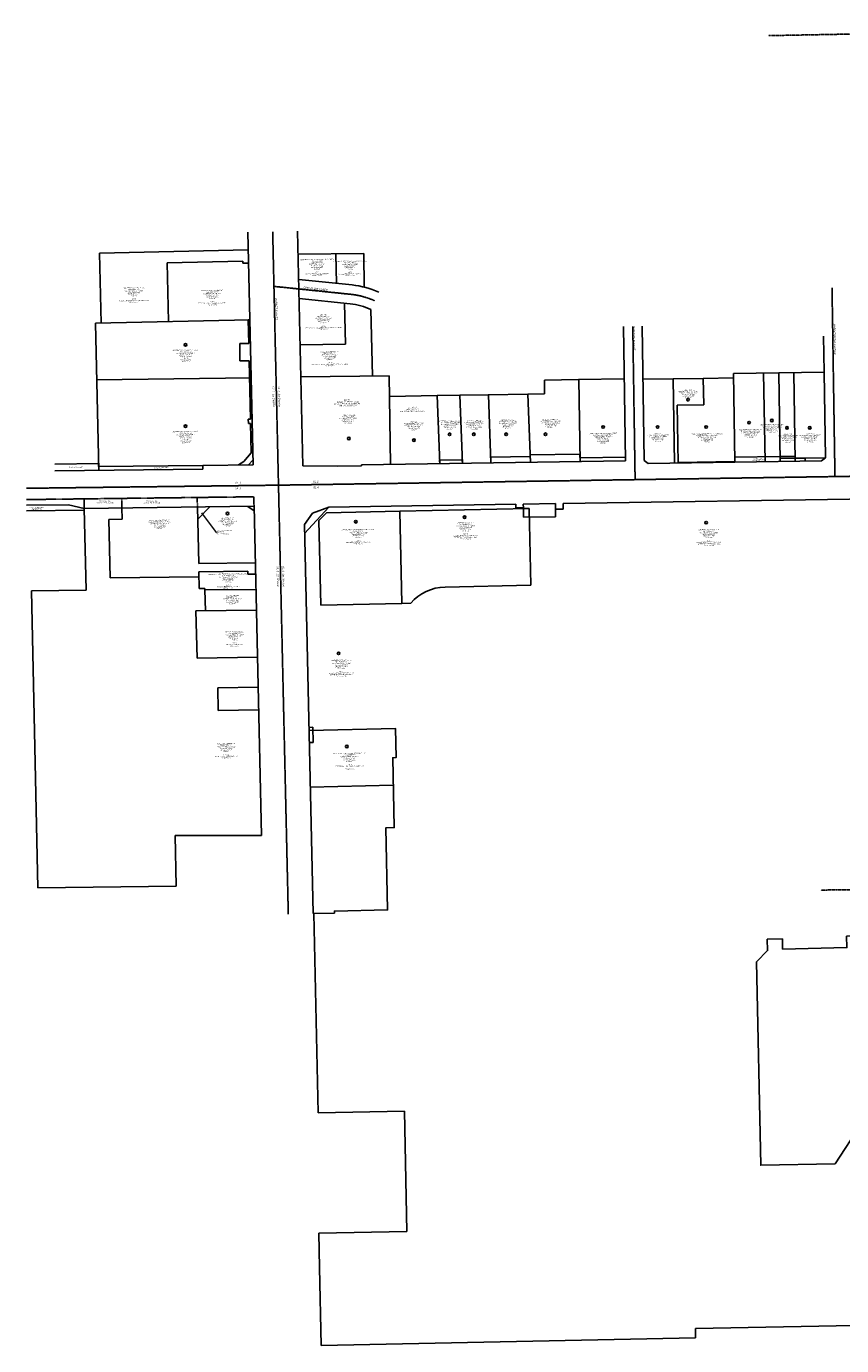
# Model space of a CAD drawing. Header units: feet. Extents: x 2474992 to 2485969, y 497486 to 501476.
# Tile 1 of 10: x 2474992 to 2477151, y 497760 to 501251. Entities that reach past the tile are written whole.
import ezdxf

# ---------------------------------------------------------------- set-up
doc = ezdxf.new("R2010")
doc.units = ezdxf.units.FT
doc.header["$MEASUREMENT"] = 0
for name, pattern in [('CL', [2, 0.3, -0.15, 1.4, -0.15]), ('OhDOT_USTN2', [0.11, 0.069, -0.041]), ('OhDOT_USTN3', [0.22, 0.165, -0.055])]:
    doc.linetypes.add(name, pattern=pattern)
for name, color, linetype in [('DV_X_Lot_Line', 2, 'OhDOT_USTN3'), ('DV_X_Property_Line', 7, 'Continuous'), ('DV_X_Section_VMS_Line', 6, 'OhDOT_USTN2'), ('DV_X_Text', 7, 'Continuous'), ('RD_X_Text', 7, 'Continuous'), ('RW_P_Esmt_TMP', 203, 'esmtmppr'), ('RW_P_Fee_RW', 203, 'rowpr'), ('RW_X_CL', 6, 'CL'), ('RW_X_Esmt_SL', 6, 'esmtslex'), ('RW_X_Esmt_SW', 6, 'esmtswex'), ('RW_X_Esmt_U', 6, 'esmtuex'), ('RW_X_Fee_RW', 6, 'rowex'), ('RW_X_Text', 7, 'Continuous')]:
    doc.layers.add(name, color=color, linetype=linetype)
doc.styles.add('P_Slanted-Normal LS 0.50', font='calibrii.ttf', dxfattribs={"height": 0.14})
doc.styles.add('Slanted-Normal LS 0.50', font='ariali.ttf', dxfattribs={"height": 0.14})
doc.styles.add('Standard-Linetype-Ex', font='font30.shx')
doc.styles.add('Standard-Linetype-Pr', font='font31.shx')
doc.styles.add('Style-Calibri IF', font='calibrii.ttf')
doc.styles.add('~P_Label - LeftCenter_0', font='calibrii.ttf')
doc.linetypes.add('esmtmppr', pattern='A,1,-0.2,["TMP",Standard-Linetype-Pr,S=0.14,R=0,X=-0.1,Y=-0.05],-0.375', length=1.575)
doc.linetypes.add('esmtslex', pattern='A,0.2,-0.1,0.2,-0.1,0.2,-0.1,0.2,-0.1,["Ex SL",Standard-Linetype-Ex,S=0.14,R=0,X=0,Y=-0.05],-0.625', length=1.825)
doc.linetypes.add('esmtswex', pattern='A,0.2,-0.1,0.2,-0.1,0.2,-0.1,0.2,-0.1,["Ex SW",Standard-Linetype-Ex,S=0.14,R=0,X=0,Y=-0.05],-0.65', length=1.85)
doc.linetypes.add('esmtuex', pattern='A,0.2,-0.1,0.2,-0.1,0.2,-0.1,0.2,-0.1,["Ex U",Standard-Linetype-Ex,S=0.14,R=0,X=0,Y=-0.05],-0.525', length=1.725)
doc.linetypes.add('rowex', pattern='A,0.2,-0.1,0.2,-0.1,0.2,-0.1,0.2,-0.1,["Ex R/W",Standard-Linetype-Ex,S=0.14,R=0,X=0,Y=-0.05],-0.8', length=2)
doc.linetypes.add('rowpr', pattern='A,1,-0.2,["R/W",Standard-Linetype-Pr,S=0.14,R=0,X=-0.1,Y=-0.05],-0.375', length=1.575)
doc.dimstyles.new('_Lbl_Leader_Line', dxfattribs={"dimtxt": 0.14, "dimasz": 0.349999, "dimexe": 0.07, "dimexo": 0.07, "dimgap": 0.07, "dimtad": 1, "dimdec": 0, "dimzin": 11, "dimdsep": 46, "dimtxsty": '~P_Label - LeftCenter_0', "dimcen": 0, "dimse1": 1, "dimse2": 1, "dimclrd": 7, "dimclre": 7, "dimaunit": 1, "dimadec": 4, "dimazin": 2, "dimtfac": 1, "dimtdec": 0, "dimtofl": 0, "dimtmove": 1, "dimatfit": 1, "dimldrblk": 'NONE', "dimfxl": 1, "dimtolj": 1, "dimtzin": 11, "dimlwd": 0, "dimlwe": 0, "dimarcsym": 0})

# ---------------------------------------------------------------- blocks, each defined once
blk = doc.blocks.new('*U813')
at = {"layer": 'DV_X_Text', "color": 7, "linetype": 'Continuous'}
blk.add_circle((0, 0), 3.46, dxfattribs=at)
at = {"layer": 'DV_X_Text', "color": 7, "linetype": 'Continuous', "insert": (0, 0), "char_height": 2.8, "attachment_point": 5, "rotation": 0.7204, "line_spacing_factor": 0.9, "style": 'Slanted-Normal LS 0.50'}
blk.add_mtext('1', dxfattribs=at)
blk = doc.blocks.new('*U814')
at = {"layer": 'DV_X_Text', "color": 7, "linetype": 'Continuous'}
blk.add_circle((0, 0), 3.46, dxfattribs=at)
at = {"layer": 'DV_X_Text', "color": 7, "linetype": 'Continuous', "insert": (0, 0), "char_height": 2.8, "attachment_point": 5, "rotation": 0.7204, "line_spacing_factor": 0.9, "style": 'Slanted-Normal LS 0.50'}
blk.add_mtext('2', dxfattribs=at)
blk = doc.blocks.new('*U815')
at = {"layer": 'DV_X_Text', "color": 7, "linetype": 'Continuous'}
blk.add_circle((0, 0), 3.46, dxfattribs=at)
at = {"layer": 'DV_X_Text', "color": 7, "linetype": 'Continuous', "insert": (0, 0), "char_height": 2.8, "attachment_point": 5, "rotation": 0.7204, "line_spacing_factor": 0.9, "style": 'Slanted-Normal LS 0.50'}
blk.add_mtext('3', dxfattribs=at)
blk = doc.blocks.new('*U816')
at = {"layer": 'DV_X_Text', "color": 7, "linetype": 'Continuous'}
blk.add_circle((0, 0), 3.46, dxfattribs=at)
at = {"layer": 'DV_X_Text', "color": 7, "linetype": 'Continuous', "insert": (0, 0), "char_height": 2.8, "attachment_point": 5, "rotation": 0.7204, "line_spacing_factor": 0.9, "style": 'Slanted-Normal LS 0.50'}
blk.add_mtext('4', dxfattribs=at)
blk = doc.blocks.new('*U817')
at = {"layer": 'DV_X_Text', "color": 7, "linetype": 'Continuous'}
blk.add_circle((0, 0), 3.46, dxfattribs=at)
at = {"layer": 'DV_X_Text', "color": 7, "linetype": 'Continuous', "insert": (0, 0), "char_height": 2.8, "attachment_point": 5, "rotation": 0.7204, "line_spacing_factor": 0.9, "style": 'Slanted-Normal LS 0.50'}
blk.add_mtext('5', dxfattribs=at)
blk = doc.blocks.new('*U818')
at = {"layer": 'DV_X_Text', "color": 7, "linetype": 'Continuous'}
blk.add_circle((0, 0), 3.46, dxfattribs=at)
at = {"layer": 'DV_X_Text', "color": 7, "linetype": 'Continuous', "insert": (0, 0), "char_height": 2.8, "attachment_point": 5, "rotation": 0.7204, "line_spacing_factor": 0.9, "style": 'Slanted-Normal LS 0.50'}
blk.add_mtext('6', dxfattribs=at)
blk = doc.blocks.new('*U819')
at = {"layer": 'DV_X_Text', "color": 7, "linetype": 'Continuous'}
blk.add_circle((0, 0), 3.46, dxfattribs=at)
at = {"layer": 'DV_X_Text', "color": 7, "linetype": 'Continuous', "insert": (0, 0), "char_height": 2.8, "attachment_point": 5, "rotation": 0.7204, "line_spacing_factor": 0.9, "style": 'Slanted-Normal LS 0.50'}
blk.add_mtext('7', dxfattribs=at)
blk = doc.blocks.new('*U820')
at = {"layer": 'DV_X_Text', "color": 7, "linetype": 'Continuous'}
blk.add_circle((0, 0), 3.46, dxfattribs=at)
at = {"layer": 'DV_X_Text', "color": 7, "linetype": 'Continuous', "insert": (0, 0), "char_height": 2.8, "attachment_point": 5, "rotation": 0.7204, "line_spacing_factor": 0.9, "style": 'Slanted-Normal LS 0.50'}
blk.add_mtext('8', dxfattribs=at)
blk = doc.blocks.new('*U821')
at = {"layer": 'DV_X_Text', "color": 7, "linetype": 'Continuous'}
blk.add_circle((0, 0), 3.46, dxfattribs=at)
at = {"layer": 'DV_X_Text', "color": 7, "linetype": 'Continuous', "insert": (0, 0), "char_height": 2.8, "attachment_point": 5, "rotation": 0.7204, "line_spacing_factor": 0.9, "style": 'Slanted-Normal LS 0.50'}
blk.add_mtext('9', dxfattribs=at)
blk = doc.blocks.new('*U822')
at = {"layer": 'DV_X_Text', "color": 7, "linetype": 'Continuous'}
blk.add_circle((0, 0), 3.46, dxfattribs=at)
at = {"layer": 'DV_X_Text', "color": 7, "linetype": 'Continuous', "insert": (0, 0), "char_height": 2.8, "attachment_point": 5, "rotation": 0.7204, "line_spacing_factor": 0.9, "style": 'Slanted-Normal LS 0.50'}
blk.add_mtext('10', dxfattribs=at)
blk = doc.blocks.new('*U823')
at = {"layer": 'DV_X_Text', "color": 7, "linetype": 'Continuous'}
blk.add_circle((0, 0), 3.46, dxfattribs=at)
at = {"layer": 'DV_X_Text', "color": 7, "linetype": 'Continuous', "insert": (0, 0), "char_height": 2.8, "attachment_point": 5, "rotation": 0.7204, "line_spacing_factor": 0.9, "style": 'Slanted-Normal LS 0.50'}
blk.add_mtext('11', dxfattribs=at)
blk = doc.blocks.new('*U824')
at = {"layer": 'DV_X_Text', "color": 7, "linetype": 'Continuous'}
blk.add_circle((0, 0), 3.46, dxfattribs=at)
at = {"layer": 'DV_X_Text', "color": 7, "linetype": 'Continuous', "insert": (0, 0), "char_height": 2.8, "attachment_point": 5, "rotation": 0.7204, "line_spacing_factor": 0.9, "style": 'Slanted-Normal LS 0.50'}
blk.add_mtext('13', dxfattribs=at)
blk = doc.blocks.new('*U825')
at = {"layer": 'DV_X_Text', "color": 7, "linetype": 'Continuous'}
blk.add_circle((0, 0), 3.46, dxfattribs=at)
at = {"layer": 'DV_X_Text', "color": 7, "linetype": 'Continuous', "insert": (0, 0), "char_height": 2.8, "attachment_point": 5, "rotation": 0.7204, "line_spacing_factor": 0.9, "style": 'Slanted-Normal LS 0.50'}
blk.add_mtext('14', dxfattribs=at)
blk = doc.blocks.new('*U826')
at = {"layer": 'DV_X_Text', "color": 7, "linetype": 'Continuous'}
blk.add_circle((0, 0), 3.46, dxfattribs=at)
at = {"layer": 'DV_X_Text', "color": 7, "linetype": 'Continuous', "insert": (0, 0), "char_height": 2.8, "attachment_point": 5, "rotation": 0.7204, "line_spacing_factor": 0.9, "style": 'Slanted-Normal LS 0.50'}
blk.add_mtext('12', dxfattribs=at)
blk = doc.blocks.new('*U827')
at = {"layer": 'DV_X_Text', "color": 7, "linetype": 'Continuous'}
blk.add_circle((0, 0), 3.46, dxfattribs=at)
at = {"layer": 'DV_X_Text', "color": 7, "linetype": 'Continuous', "insert": (0, 0), "char_height": 2.8, "attachment_point": 5, "rotation": 0.7204, "line_spacing_factor": 0.9, "style": 'Slanted-Normal LS 0.50'}
blk.add_mtext('15', dxfattribs=at)
blk = doc.blocks.new('*U828')
at = {"layer": 'DV_X_Text', "color": 7, "linetype": 'Continuous'}
blk.add_circle((0, 0), 3.46, dxfattribs=at)
at = {"layer": 'DV_X_Text', "color": 7, "linetype": 'Continuous', "insert": (0, 0), "char_height": 2.8, "attachment_point": 5, "rotation": 0.7204, "line_spacing_factor": 0.9, "style": 'Slanted-Normal LS 0.50'}
blk.add_mtext('16', dxfattribs=at)
blk = doc.blocks.new('*U900')
at = {"layer": 'DV_X_Text', "color": 7, "linetype": 'Continuous'}
blk.add_circle((0, 0), 3.46, dxfattribs=at)
at = {"layer": 'DV_X_Text', "color": 7, "linetype": 'Continuous', "insert": (0, 0), "char_height": 2.8, "attachment_point": 5, "rotation": 0.7204, "line_spacing_factor": 0.9, "style": 'Slanted-Normal LS 0.50'}
blk.add_mtext('87', dxfattribs=at)
blk = doc.blocks.new('_None')

msp = doc.modelspace()

# ---------------------------------------------------------------- linework, layer by layer
at = {"layer": 'DV_X_Lot_Line'}
for p, q in [((2475594.3, 500006.4), (2474992.3, 499999)), ((2475144.6, 500000.9), (2475144.9, 499975.8)), ((2475244.6, 500002.1), (2475245, 499977)), ((2475444.4, 500004.5), (2475444.9, 499979.5)), ((2475594.3, 500006.4), (2475594.8, 499981.3))]:
    msp.add_line(p, q, dxfattribs=at)
at = {"layer": 'DV_X_Property_Line'}
for p, q in [((2475185.9, 500651), (2475579.3, 500659.9)), ((2475190.1, 500466.1), (2475185.9, 500651)), ((2475365, 500625.1), (2475565, 500629.6)), ((2475368.6, 500470.1), (2475365, 500625.1)), ((2475565, 500629.6), (2475565.1, 500624.6)), ((2475565.1, 500624.6), (2475580.1, 500624.9)), ((2475711.6, 500648.6), (2475885.3, 500650)), ((2475811.6, 500649.4), (2475813.4, 500571.2)), ((2475886.5, 500561.2), (2475885.3, 500650)), ((2475837.1, 500410.3), (2475834.5, 500518.8)), ((2475908.5, 500326.2), (2475904.3, 500502.3)), ((2475174.7, 500465.7), (2475583.5, 500474.9)), ((2475183.6, 500076.3), (2475174.7, 500465.7)), ((2475717.1, 500408.7), (2475837.1, 500410.3)), ((2476864.1, 500332.8), (2477104.1, 500336.5)), ((2475178.1, 500316.3), (2475587.1, 500321.3)), ((2475719, 500323.8), (2475952.5, 500326.7)), ((2475952.5, 500326.7), (2475956.3, 500091.7)), ((2476454.3, 500316.5), (2476363.5, 500315.1)), ((2476363.5, 500315.1), (2476364, 500278.4)), ((2476454.3, 500316.5), (2476574.7, 500318.3)), ((2476458, 500099.5), (2476454.7, 500316.5)), ((2476624.7, 500317.3), (2476704.3, 500318.3)), ((2476704.3, 500318.3), (2476784.3, 500319.4)), ((2476704.3, 500318.3), (2476707.8, 500095.3)), ((2476784.3, 500319.5), (2476864.3, 500320.8)), ((2476785.4, 500249.6), (2476784.3, 500319.5)), ((2476867.8, 500097.8), (2476864.1, 500332.8)), ((2476947.7, 500099), (2476944.1, 500334)), ((2476987.7, 500099.7), (2476984.1, 500334.6)), ((2477027.7, 500100.3), (2477024.1, 500335.3)), ((2475953.4, 500272.2), (2476080.1, 500274.1)), ((2476079.6, 500274.1), (2476086.5, 500093.7)), ((2476079.9, 500274.1), (2476139.9, 500275.1)), ((2476139.5, 500275), (2476146.5, 500094.7)), ((2476214.9, 500276.2), (2476139.9, 500275.1)), ((2476214.9, 500276.2), (2476319.9, 500277.8)), ((2476222.2, 500095.8), (2476215.2, 500276.2)), ((2476364, 500278.4), (2476319.9, 500277.8)), ((2476326.8, 500097.5), (2476319.9, 500277.8)), ((2476715.4, 500248.5), (2476785.4, 500249.6)), ((2476717.8, 500095.5), (2476715.4, 500248.5)), ((2475149.9, 499759.4), (2475144.9, 499975.8)), ((2475245.6, 499947.1), (2475245, 499977)), ((2475444.9, 499979.5), (2475448.2, 499829.6)), ((2475786.3, 499964.3), (2475766.7, 499943.9)), ((2475981.2, 499968.4), (2475786.3, 499964.3)), ((2475981.2, 499968.4), (2476323.2, 499975.5)), ((2475986.3, 499724.3), (2475981.2, 499968.4)), ((2476323.2, 499975.5), (2476327.5, 499772.1)), ((2475210.6, 499946.7), (2475245.6, 499947.1)), ((2475214, 499791.7), (2475210.6, 499946.7)), ((2475766.7, 499943.9), (2475771.4, 499719.8)), ((2475448.2, 499829.6), (2475598.2, 499831.4)), ((2475449, 499794.6), (2475214, 499791.7)), ((2475578.7, 499809.2), (2475448.7, 499807.6)), ((2475448.7, 499807.6), (2475449.6, 499763.8)), ((2475578.8, 499801.2), (2475578.7, 499809.2)), ((2475598.8, 499801.4), (2475578.8, 499801.2)), ((2475006, 499757.4), (2475149.9, 499759.4)), ((2475022.7, 498971.3), (2475006, 499757.4)), ((2475464.8, 499764), (2475449.6, 499763.8)), ((2475464.9, 499759.8), (2475464.8, 499764)), ((2475599.8, 499761.4), (2475464.9, 499759.8)), ((2475466.1, 499704.8), (2475464.9, 499759.8)), ((2476327.5, 499772.1), (2476100.5, 499767.4)), ((2475771.4, 499719.8), (2475986.3, 499724.3)), ((2476009.6, 499724.8), (2475986.3, 499724.3)), ((2475601.1, 499706.4), (2475441.1, 499704.5)), ((2475441.1, 499704.5), (2475444, 499579.5)), ((2475604, 499581.5), (2475444, 499579.5)), ((2475605.8, 499502.5), (2475498.5, 499501)), ((2475498.5, 499501), (2475499.8, 499441)), ((2475499.8, 499441), (2475607.1, 499442.5)), ((2475743.8, 499238.3), (2475963.5, 499243.3)), ((2475614.7, 499110.4), (2475385.7, 499110.1)), ((2475385.7, 499110.1), (2475388.7, 498975.6)), ((2475388.7, 498975.6), (2475022.7, 498971.3)), ((2475764.5, 498375.8), (2475753.4, 498903.5)), ((2475993.2, 498380.6), (2475764.5, 498375.8)), ((2475999.8, 498062.1), (2475993.2, 498380.6)), ((2475766.2, 498057.2), (2475999.8, 498062.1)), ((2475768.1, 497966.9), (2475766.2, 498057.2)), ((2475772.4, 497760), (2475768.1, 497966.9)), ((2477428.1, 497818.1), (2476763.6, 497805.3)), ((2476763.6, 497805.3), (2476764, 497780.8)), ((2476764, 497780.8), (2475772.4, 497760))]:
    msp.add_line(p, q, dxfattribs=at)
at = {"layer": 'DV_X_Property_Line', "flags": 128}
for points in [[(2475751.5, 498903.5), (2475807.6, 498904.8), (2475807.5, 498909.8), (2475948.4, 498913), (2475943.9, 499130.4), (2475965.9, 499130.9), (2475962, 499315.8), (2475970.7, 499316), (2475969.1, 499393.5), (2475740.4, 499388.2)], [(2477409.9, 498848.3), (2477163.9, 498843.2), (2477164.6, 498813.2), (2476994.4, 498809.6), (2476993.8, 498836.1), (2476953.8, 498835.3), (2476954.5, 498805.3), (2476925.1, 498775.3), (2476936.4, 498237.3), (2476936.4, 498237.2), (2477133.3, 498241.4), (2477201, 498345.4), (2477200, 498389.4), (2477391.1, 498393.4), (2477401.7, 497840.8)]]:
    msp.add_lwpolyline(points, dxfattribs=at)
at = {"layer": 'DV_X_Property_Line'}
msp.add_arc((2476103.1, 499643.4), 124, 91.2001, 138.9543, dxfattribs=at)
at = {"layer": 'DV_X_Section_VMS_Line'}
for p, q in [((2478252.7, 501251.3), (2476957.1, 501226.8)), ((2478300.8, 498982.7), (2477095.7, 498965.5))]:
    msp.add_line(p, q, dxfattribs=at)
at = {"layer": 'RW_P_Esmt_TMP'}
for p, q in [((2475581, 500411.9), (2475579.5, 500474.9)), ((2475579.5, 500474.9), (2475583.5, 500474.9)), ((2475556.8, 500366.5), (2475556.9, 500412)), ((2475556.9, 500412), (2475581, 500411.9)), ((2475582, 500366.4), (2475556.8, 500366.5)), ((2475585.6, 500211.6), (2475582, 500366.4)), ((2475579.6, 500211.5), (2475585.6, 500211.6)), ((2475579.8, 500200.4), (2475579.6, 500211.5)), ((2475585.8, 500200.6), (2475579.8, 500200.4)), ((2475587.6, 500122.5), (2475585.8, 500200.6)), ((2475553.8, 500090.8), (2475567.8, 500099.9)), ((2475567.8, 500099.9), (2475587.6, 500122.5)), ((2476717.7, 500097.5), (2476867.7, 500099.8)), ((2476987.6, 500107.7), (2477053.8, 500108.7)), ((2476987.7, 500099.7), (2476987.6, 500107.7)), ((2477053.8, 500108.7), (2477053.9, 500100.7)), ((2475595.1, 499969.3), (2475578.8, 499981.1)), ((2475728.5, 499909.1), (2475793.2, 499979.2)), ((2476308.3, 499952.1), (2476308, 499977.2)), ((2476323.2, 499975.5), (2476308, 499975.2)), ((2476308.3, 499952.1), (2476393.4, 499953.4)), ((2476323.7, 499952.4), (2476323.2, 499975.5)), ((2476393.1, 499973.5), (2476393.4, 499953.4)), ((2475740.2, 499396.2), (2475750.2, 499396.5)), ((2475751.1, 499356.5), (2475750.2, 499396.5)), ((2475750.4, 499388.5), (2475740.4, 499388.2)), ((2475751.1, 499356.5), (2475741.1, 499356.2))]:
    msp.add_line(p, q, dxfattribs=at)
at = {"layer": 'RW_P_Fee_RW'}
msp.add_line((2475580.3, 500091.1), (2475592, 500103.3), dxfattribs=at)
at = {"layer": 'RW_X_CL'}
for p, q in [((2475685.5, 498902), (2475644.2, 500707.8)), ((2475647.5, 500563.2), (2475851.8, 500542.1)), ((2477132.9, 500059.9), (2477125.2, 500559.8)), ((2476603.8, 500051.7), (2476597.6, 500457.4)), ((2475659.6, 500037.1), (2477753.1, 500069.5)), ((2474992, 500028.9), (2475659.6, 500037.1))]:
    msp.add_line(p, q, dxfattribs=at)
msp.add_arc((2475829.5, 500336.2), 207.1, 65.759, 83.7833, dxfattribs=at)
at = {"layer": 'RW_X_Esmt_SL'}
for p, q in [((2475067.4, 500092.8), (2475183.2, 500094.3)), ((2475183.4, 500086.3), (2475183.2, 500094.3)), ((2476086.1, 500103.7), (2476146.1, 500104.6)), ((2476146.1, 500104.6), (2476146.5, 500094.7)), ((2476221.6, 500110.8), (2476326.2, 500112.6)), ((2476222.2, 500095.8), (2476221.6, 500110.8)), ((2476326.1, 500117.4), (2476457.7, 500119.5)), ((2476326.8, 500097.4), (2476326.1, 500117.4)), ((2476458, 500099.5), (2476457.7, 500119.5)), ((2476457.8, 500109.5), (2476577.9, 500111.3)), ((2476867.1, 500110.8), (2476987.5, 500112.7)), ((2476867.8, 500097.8), (2476867.6, 500110.8)), ((2476987.5, 500112.7), (2477027.5, 500113.3)), ((2476987.7, 500099.7), (2476987.5, 500112.7)), ((2477027.7, 500100.3), (2477027.5, 500113.3)), ((2477027.6, 500108.3), (2477107.2, 500109.5)), ((2475183.4, 500086.3), (2475458.9, 500089.6)), ((2474992.7, 499968.9), (2475145, 499970.8)), ((2475144.9, 499975.8), (2475145, 499970.8))]:
    msp.add_line(p, q, dxfattribs=at)
at = {"layer": 'RW_X_Esmt_SW'}
msp.add_line((2476086.1, 500103.7), (2476086.5, 500093.7), dxfattribs=at)
at = {"layer": 'RW_X_Esmt_U'}
msp.add_line((2475445.6, 499946.8), (2475477.9, 499979.9), dxfattribs=at)
at = {"layer": 'RW_X_Fee_RW'}
for p, q in [((2475578.3, 500706.3), (2475592.3, 500091.3)), ((2475710.2, 500709.3), (2475724.4, 500088.7)), ((2475713.1, 500581.6), (2475854.4, 500567)), ((2475714.3, 500531.2), (2475849.2, 500517.2)), ((2476578.1, 500101.3), (2476572.6, 500457)), ((2476628.1, 500102.1), (2476622.6, 500457.8)), ((2476628.1, 500102.1), (2476622.6, 500457.8)), ((2477104.1, 500336.5), (2477102.6, 500431.5)), ((2477107.6, 500109.5), (2477104.1, 500336.5)), ((2475879.4, 500090.5), (2476578.1, 500101.3)), ((2476638.2, 500094.3), (2476628.1, 500102.1)), ((2476638.2, 500094.3), (2477097.7, 500101.4)), ((2477097.7, 500101.4), (2477107.6, 500109.5)), ((2475067.6, 500074.8), (2475459, 500079.6)), ((2475458.9, 500089.6), (2475592.3, 500091.3)), ((2475459, 500079.6), (2475458.9, 500089.6)), ((2475724.4, 500088.7), (2475815.3, 500087.1)), ((2475815.3, 500087.1), (2475879.4, 500088.1)), ((2475879.4, 500088.1), (2475879.4, 500090.5)), ((2476307.8, 499987.1), (2476392.9, 499988.4)), ((2476392.9, 499988.4), (2476393.1, 499973.5)), ((2476412.9, 499988.8), (2477348, 500003.2)), ((2476413.1, 499973.8), (2476412.9, 499988.8)), ((2474992.5, 499983.9), (2475103.7, 499985.3)), ((2475103.7, 499985.3), (2475144.9, 499975.8)), ((2475144.9, 499975.8), (2475594.8, 499981.3)), ((2475594.8, 499981.3), (2475614.7, 499110.4)), ((2475728, 499932.7), (2475749.2, 499962.9)), ((2475749.2, 499962.9), (2475793.2, 499979.2)), ((2475793.2, 499979.2), (2476287.8, 499986.8)), ((2476287.8, 499986.8), (2476288, 499976.9)), ((2476288, 499976.9), (2476308, 499977.2)), ((2476308, 499977.2), (2476307.8, 499987.1)), ((2476393.1, 499973.5), (2476413.1, 499973.8)), ((2475728, 499932.7), (2475751.5, 498903.5))]:
    msp.add_line(p, q, dxfattribs=at)
for radius in [232.1, 182.1]:
    msp.add_arc((2475829.5, 500336.2), radius, 65.759, 83.7833, dxfattribs=at)

# ---------------------------------------------------------------- block references
at = {"layer": 'DV_X_Text', "color": 7, "linetype": 'Continuous'}
for name, p in [('*U813', (2475413.4, 500408.5)), ('*U824', (2476744, 500263.3)), ('*U827', (2476905.5, 500202.5)), ('*U827', (2476965.9, 500208.3)), ('*U813', (2475413.4, 500193.2)), ('*U815', (2475845.8, 500160.8)), ('*U819', (2476112.7, 500171.8)), ('*U820', (2476176.8, 500171.8)), ('*U821', (2476262.3, 500171.8)), ('*U822', (2476366.7, 500171.8)), ('*U823', (2476519.1, 500191)), ('*U824', (2476663.4, 500191)), ('*U825', (2476792.1, 500191)), ('*U828', (2477005.9, 500188.8)), ('*U828', (2477066.1, 500188.8)), ('*U817', (2476018.2, 500156.4)), ('*U814', (2475524.6, 499962.3)), ('*U818', (2476152.4, 499952.5)), ('*U816', (2475864.2, 499940.4)), ('*U826', (2476792.1, 499937.9)), ('*U826', (2475818.7, 499592.1)), ('*U900', (2475840.4, 499345.5))]:
    msp.add_blockref(name, p, dxfattribs=at)

# ---------------------------------------------------------------- texts
for s, insert, char_height, attachment_point, rotation, line_spacing_factor, style in [('ANTONIETTA COCCA AND STEFANO G. COCCA\\PCO. TRUSTEES\\P7185 MARKET ST\\PBOARDMAN, OH 44512\\P29-005-0-262.00-0\\POR 6059 PG 2515\\P0.168 AC\\P\\PLOT 1\\PCRESTLINE PLACE ALLOTMENT\\PPB 22 PG 205', (2475761.2, 500635.8), 2.8, 2, 0.7204, 0.9, 'Slanted-Normal LS 0.50'), ('STEFANO G. COCCA AND THERESA M. COCCA\\P10 CRESTLINE PL\\PBOARDMAN, OH 44515\\P29-005-0-094.00-0\\POR 5656 PG 75\\P0.151 AC\\P\\PLOT 1\\PCRESTLINE PLACE ALLOTMENT\\PPB 22 PG 205', (2475848.6, 500631.1), 2.8, 2, 0.7204, 0.9, 'Slanted-Normal LS 0.50'), ('KEEN PROPERTY GROUP, LLC\\P7206 MARKET ST\\PYOUNGSTOWN, OH 44512\\P29-066-0-052.03-0\\POR 5696 PG 2472\\P0.908 AC\\P\\PLOT 3\\PREPLAT OF LOT 2 TAVOLARIO PLAT No.1\\PPB 82 PG 72', (2475276.3, 500560.6), 2.8, 2, 0.7204, 0.9, 'Slanted-Normal LS 0.50'), ('KEEN PROPERTY GROUP, LLC\\P7206 MARKET ST\\PYOUNGSTOWN, OH 44512\\P29-066-0-052.02-0\\POR 5696 PG 2472\\P0.763 AC\\P\\PLOT 2\\PREPLAT OF LOT 2 TAVOLARIO PLAT No.1\\PPB 82 PG 72', (2475484.1, 500553.9), 2.8, 2, 0.7204, 0.9, 'Slanted-Normal LS 0.50'), ('\\H1.78571x;MARKET STREET', (2475651.4, 500503.4), 2.8, 8, 271.309, 1.607143, 'Slanted-Normal LS 0.50'), ('MJD, LTD\\P7205 MARKET ST\\PBOARDMAN, OH 44512\\P29-005-0-263.00-0\\POR 4976 PG 300\\P0.322 AC\\P\\PLOT 16\\PREPLAT OF LOT 16 CRESTLINE PLACE ALLOTMENT\\PPB 49 PG 212', (2475778.4, 500489), 2.8, 2, 0.7204, 0.9, 'Slanted-Normal LS 0.50'), ('BOARDMAN DUO ASSOCIATES, LLC\\P7230 MARKET ST\\PYOUNGSTOWN, OH 44512\\P29-066-0-051.00-0\\POR 5912 PG 1533\\P1.368 AC\\PTOTAL 4.764 AC\\P1.094 PRO', (2475413.4, 500395.7), 2.8, 2, 0.7204, 0.9, 'Slanted-Normal LS 0.50'), ('MCCORMICK REALTY, LLC\\P7217 MARKET ST\\PBOARDMAN, OH 44512\\P29-005-0-264.00-0\\POR 6117 PG 327\\P0.544 AC\\P\\PLOT 17\\PREPLAT OF LOT 16 CRESTLINE PLACE ALLOTMENT\\PPB 49 PG 212', (2475795.1, 500391.8), 2.8, 2, 0.7204, 0.9, 'Slanted-Normal LS 0.50'), ('NBH, LLC\\P68 BOARDMAN POLAND RD\\PYOUNGSTOWN, OH 44512\\P29-005-0-010.00-0\\POR 6304 PG 1033\\P0.164 AC', (2476744.7, 500291.2), 2.8, 2, 0.7204, 0.9, 'Slanted-Normal LS 0.50'), ("LOT NO. 1\\PREPLAT OF LOT No's 1,2,&3\\PREPLAT OF ST CHARLES PLAT No. 1\\PVOL. 93, PG 95 M.C.R.", (2475843.4, 500264.6), 3.4, 2, 0.884, 0.9, 'Style-Calibri IF'), ('LOT NO. 1\\PNANCY HEAVER \\PVOL. 128 PLATS, PG 174 M.C.R.', (2476014.1, 500244.4), 3.4, 2, 0.884, 0.9, 'Style-Calibri IF'), ('LL HOLDINGS OHIO LLC\\P\\fArial|b0|i1|c00|p39;7295 MARKET ST\\PYOUNGSTOWN, OH 44512\\P\\fCalibri|b0|i1|c00|p39;29-005-0-001.00-0\\POR 5937 PG 735\\PAC. 1.25870', (2475843, 500223.8), 2.8, 2, 0.884, 0.9, 'P_Slanted-Normal LS 0.50'), ('RLEM LLC\\P\\fArial|b0|i1|c00|p39;18 BOARDMAN POLAND RD\\PYOUNGSTOWN, OH 44512\\P\\fCalibri|b0|i1|c00|p39;29-005-0-002.00-0\\POR 6138 PG 2472\\PAC. 0.532', (2476017.2, 500206.4), 2.8, 2, 0.884, 0.9, 'P_Slanted-Normal LS 0.50'), ('BUTTERFLI HOLDINGS 046, LLC\\P\\fArial|b0|i1|c00|p39;28 BOARDMAN POLAND RD\\PYOUNGSTOWN, OH 44512\\P\\fCalibri|b0|i1|c00|p39;29-005-0-003.00-0\\POR 6599 PG 1726\\PAC. 0.249', (2476113.2, 500207.9), 2.8, 2, 0.884, 0.9, 'P_Slanted-Normal LS 0.50'), ('BRAD E. BLOOMBERG\\P\\fArial|b0|i1|c00|p39;34 BOARDMAN POLAND RD\\PYOUNGSTOWN, OH 44512\\P\\fCalibri|b0|i1|c00|p39;29-005-0-004.00-0\\POR 5891 PG 1617-1618\\PAC. 0.3120', (2476177.3, 500208.9), 2.8, 2, 0.884, 0.9, 'P_Slanted-Normal LS 0.50'), ('CARDINAL REALTY LLC\\P\\fArial|b0|i1|c00|p39;BOARDMAN POLAND RD\\PYOUNGSTOWN, OH 44512\\P\\fCalibri|b0|i1|c00|p39;29-005-0-005.00-0\\POR 6504 PG 161\\PAC. 0.435', (2476266.8, 500210.3), 2.8, 2, 0.884, 0.9, 'P_Slanted-Normal LS 0.50'), ('DV & GR HOLDINGS LLC\\P\\fArial|b0|i1|c00|p39;48 BOARDMAN POLAND RD\\PYOUNGSTOWN, OH 44512\\P\\fCalibri|b0|i1|c00|p39;29-005-0-007.00-0\\POR 6474 PG 1508\\PAC. 0.615', (2476379.8, 500212), 2.8, 2, 0.884, 0.9, 'P_Slanted-Normal LS 0.50'), ('82 BOARDMAN POLAND RD, LLC\\P82 BOARDMAN POLAND RD\\PYOUNGSTOWN, OH 44512\\P29-005-0-014.00-0\\POR 6594 PG 1555\\P0.207 AC', (2476966.4, 500199), 2.8, 2, 0.7204, 0.9, 'Slanted-Normal LS 0.50'), ('BOARDMAN DUO ASSOCIATES, LLC\\P7230 MARKET ST\\PYOUNGSTOWN, OH 44512\\P29-066-0-050.00-0\\POR 5912 PG 1533\\P2.206 AC\\PTOTAL 4.764 AC\\P1.094 PRO', (2475413.4, 500180.5), 2.8, 2, 0.7204, 0.9, 'Slanted-Normal LS 0.50'), ('LAURIE J HEAVER REVOCABLE TRUST\\P60 BOARDMAN POLAND RD\\PYOUNGSTOWN, OH 44512\\PPOLAND, OH 44514\\P29-005-0-008.00-0\\POR 6192 PG 1955\\P0.598 AC', (2476518.7, 500175.3), 2.8, 2, 0.7204, 0.9, 'Slanted-Normal LS 0.50'), ('NBH, LLC\\P64-68 BOARDMAN POLAND RD\\PYOUNGSTOWN, OH 44512\\P29-005-0-009.00-0\\POR 6304 PG 1033\\P0.412 AC', (2476663.8, 500175.3), 2.8, 2, 0.7204, 0.9, 'Slanted-Normal LS 0.50'), ('COMMERCIAL DEVELOPMENT PROPERTIES\\P70-76 BOARDMAN POLAND RD\\PYOUNGSTOWN, OH 44512\\P29-005-0-012.00-0\\POR 6506 PG 146\\P0.662 AC', (2476793.9, 500174), 2.8, 2, 0.7204, 0.9, 'Slanted-Normal LS 0.50'), ('82 BOARDMAN POLAND RD, LLC\\P82 BOARDMAN POLAND RD\\PYOUNGSTOWN, OH 44512\\P29-005-0-013.00-0\\POR 6594 PG 1555\\P0.413 AC', (2476909.6, 500185.7), 2.8, 2, 0.7204, 0.9, 'Slanted-Normal LS 0.50'), ('SARAC LTD\\P86 BOARDMAN POLAND RD\\PYOUNGSTOWN, OH 44512\\P29-005-0-015.00-0\\POR 6335 PG 1872\\P0.207 AC', (2477008.1, 500173.6), 2.8, 2, 0.7204, 0.9, 'Slanted-Normal LS 0.50'), ('SARAC LTD\\P84-92 BOARDMAN POLAND RD\\PYOUNGSTOWN, OH 44512\\P29-005-0-016.00-0\\POR 6335 PG 1872\\P0.413 AC', (2477067.5, 500174.4), 2.8, 2, 0.7204, 0.9, 'Slanted-Normal LS 0.50'), ('SLOPE ESMT \\POR 6594 PG 1555', (2476929.4, 500108.4), 2.8, 2, 0.7998, 0.9, 'Slanted-Normal LS 0.50'), ("18' EX SLOPE ESMT\\P", (2475122.8, 500086.3), 2.8, 2, 0.7204, 0.9, 'Slanted-Normal LS 0.50'), ("10' EX SLOPE ESMT\\P", (2475349.6, 500084.9), 2.8, 2, 0.7204, 0.9, 'Slanted-Normal LS 0.50'), ('STATE OF OHIO\\POR 5870 PG 1406 (2-WD)', (2475199.6, 499996.1), 2.8, 2, 0.7204, 0.9, 'Slanted-Normal LS 0.50'), ('STATE OF OHIO\\POR 5970 PG 898 (3-WD)', (2475324.1, 499996.1), 2.8, 2, 0.7204, 0.9, 'Slanted-Normal LS 0.50'), ("15' EX SLOPE ESMT\\PVOL 41 PG 375", (2475019.3, 499978.9), 2.8, 2, 0.7204, 0.9, 'Slanted-Normal LS 0.50'), ('L.B.O.R. CAPITAL GROUP LLC\\P15 BOARDMAN CRANFIELD RD\\PYOUNGSTOWN, OH 44512\\P29-091-0-014.00-0\\POR 6542 PG 429\\P1.053 AC', (2475344.6, 499945.4), 2.8, 2, 0.7204, 0.9, 'Slanted-Normal LS 0.50'), ('BRICK PRINT LLC\\P7310 MARKET ST\\PYOUNGSTOWN, OH 44512\\P29-091-0-013.00-0\\POR 6522 PG 57\\P0.603 AC', (2475524.8, 499951.6), 2.8, 2, 0.7204, 0.9, 'Slanted-Normal LS 0.50'), ('STRANG HOSPITALITY ENTERTAINMENT, LLC\\P7303 MARKET ST\\PYOUNGSTOWN, OH 44512\\P29-031-0-014.02-0\\POR 5390 PG 192\\P1.200 AC\\P\\PLOT 5\\PSOUTHERN PARK MALL PLAT No.2\\PPB 86 PG 138', (2475870.1, 499921), 2.8, 2, 0.7204, 0.9, 'Slanted-Normal LS 0.50'), ('FCPT HOLDINGS, LLC\\P7327 MARKET ST\\PYOUNGSTOWN, OH 44512\\P29-031-0-014.03-0\\POR 6362 PG 586\\P1.6455 AC\\P\\PLOT 8\\PREPLAT OF CHEDDARS PLAT No.1\\POF THE SOUTHERN PARK MALL\\PPB 122 PG 178', (2476154.5, 499938.7), 2.8, 2, 0.7204, 0.9, 'Slanted-Normal LS 0.50'), ('SOUTHERN PARK MALL, LLC\\P7401 MARKET ST\\PYOUNGSTOWN, OH 44512\\P29-031-0-014.00-0\\POR 6085 PG 1660\\P70.9075 AC\\P\\PLOT 1\\PREPLAT OF CHEDDARS PLAT No.1\\POF THE SOUTHERN PARK MALL\\PPB 122 PG 178', (2476798.8, 499921), 2.8, 2, 0.7204, 0.9, 'Slanted-Normal LS 0.50'), ('HERBERT L. WASHINGTON AND GISELE WASHINGTON\\P7320 MARKET ST\\PYOUNGSTOWN, OH 44512\\P29-031-0-012.02-0\\POR 3861 PG 201\\P0.160 AC\\P\\PLOT 1\\PM & G ENTERPRISES PLAT No.1\\PPB 76 PG 101', (2475526.4, 499803.6), 2.8, 2, 0.7204, 0.9, 'Slanted-Normal LS 0.50'), ('J GERALD INGRAM\\P7330 MARKET ST\\PYOUNGSTOWN, OH 44512\\P29-031-0-011.02-0\\POR 5919 PG 2381\\P0.170 AC', (2475537.2, 499746), 2.8, 2, 0.7204, 0.9, 'Slanted-Normal LS 0.50'), ('BOARDMAN CENTER LLC\\P7332 MARKET ST\\PYOUNGSTOWN, OH 44512\\P29-031-0-010.02-0\\POR 6568 PG 817\\P0.459 AC\\P\\PLOT 1\\PVILLA CAPRI PLAT No.1\\PPB 61 PG 75', (2475542.8, 499650.4), 2.8, 2, 0.7204, 0.9, 'Slanted-Normal LS 0.50'), ('SOUTHERN PARK MALL, LLC\\P7401 MARKET ST\\PYOUNGSTOWN, OH 44512\\P29-031-0-014.00-0\\POR 6085 PG 1660\\P70.9075 AC\\P\\PLOT 1\\PREPLAT OF CHEDDARS PLAT No.1\\POF THE SOUTHERN PARK MALL\\PPB 122 PG 178', (2475825.3, 499575.1), 2.8, 2, 0.7204, 0.9, 'Slanted-Normal LS 0.50'), ('BOARDMAN CENTER LLC\\P7334 MARKET ST\\PYOUNGSTOWN, OH 44512\\P29-091-0-003.00-0\\POR 6568 PG 817\\P9.767 AC\\P\\PLOT 2B\\PM & G ENTERPRISES PLAT No.1\\PPB 76 PG 101', (2475520.6, 499354.4), 2.8, 2, 0.7204, 0.9, 'Slanted-Normal LS 0.50'), ('7373 MARKET STREET REALTY HOLDING, LLC\\P7373 MARKET ST\\PYOUNGSTOWN, OH 44512\\P29-031-0-015.00-0\\POR 6403 PG 2214\\P0.783 AC\\P\\PLOT 1\\PSOUTHERN LAND COMPANY PLAT No.1\\P\\PPB 61 PG 115', (2475847.1, 499328.6), 2.8, 2, 0.7204, 0.9, 'Slanted-Normal LS 0.50')]:
    msp.add_mtext(s, dxfattribs=dict(at, insert=insert, char_height=char_height, attachment_point=attachment_point, rotation=rotation, line_spacing_factor=line_spacing_factor, style=style))
at = {"layer": 'DV_X_Text', "char_height": 5, "attachment_point": 5, "line_spacing_factor": 0.9, "style": 'Slanted-Normal LS 0.50'}
for s, insert, rotation in [('GL 2  1st Division\\P\\PGL 1  1st Division', (2475654.2, 500270.9), 271.309), ('GL 1\\P\\PGL 3', (2475552.8, 500035.9), 0.7007), ('GL 2\\P\\PGL 4', (2475758.3, 500038.7), 0.884), ('GL 4  1st Division\\P\\PGL 3  1st Division', (2475665.1, 499795.1), 271.309)]:
    msp.add_mtext(s, dxfattribs=dict(at, insert=insert, rotation=rotation))
at = {"layer": 'RD_X_Text', "color": 7, "linetype": 'Continuous', "char_height": 2.8, "attachment_point": 8, "rotation": 270.884, "line_spacing_factor": 1.607143, "style": 'Slanted-Normal LS 0.50'}
for s, insert in [('\\H1.78571x;SHELDON AVENUE', (2476598.5, 500425.8)), ('\\H1.78571x;MARINTHANNA AVENUE', (2477129.8, 500423.6))]:
    msp.add_mtext(s, dxfattribs=dict(at, insert=insert))
at = {"layer": 'RW_X_CL', "color": 7, "linetype": 'Continuous', "insert": (2475757.5, 500554.4), "char_height": 2.8, "attachment_point": 8, "rotation": 354.1025, "line_spacing_factor": 1.607143, "style": 'Slanted-Normal LS 0.50'}
msp.add_mtext('\\H1.78571x;CRESTLINE PLACE', dxfattribs=at)
at = {"layer": 'RW_X_Text', "insert": (2475496.5, 499917.9), "char_height": 2.8, "attachment_point": 1, "rotation": 0.8866, "line_spacing_factor": 0.9, "style": 'Slanted-Normal LS 0.50'}
msp.add_mtext("10' OHIO EDISION CO. \\PEASEMENT \\POR 1616 PG. 333", dxfattribs=at)

# ---------------------------------------------------------------- leaders
at = {"layer": 'RW_X_Text', "color": 7, "linetype": 'Continuous', "lineweight": 0, "annotation_type": 0, "has_hookline": 1, "hookline_direction": 0, "text_width": 40.4, "horizontal_direction": (0.99988, 0.015473, 0)}
msp.add_leader([(2475455.3, 499964.2), (2475494.9, 499912.3), (2475495.2, 499912.3)], dimstyle='_Lbl_Leader_Line', override={"dimscale": 0, "dimtxt": 0.14, "dimasz": 0.349999, "dimtad": 0}, dxfattribs=at)

doc.saveas('drawing.dxf')
